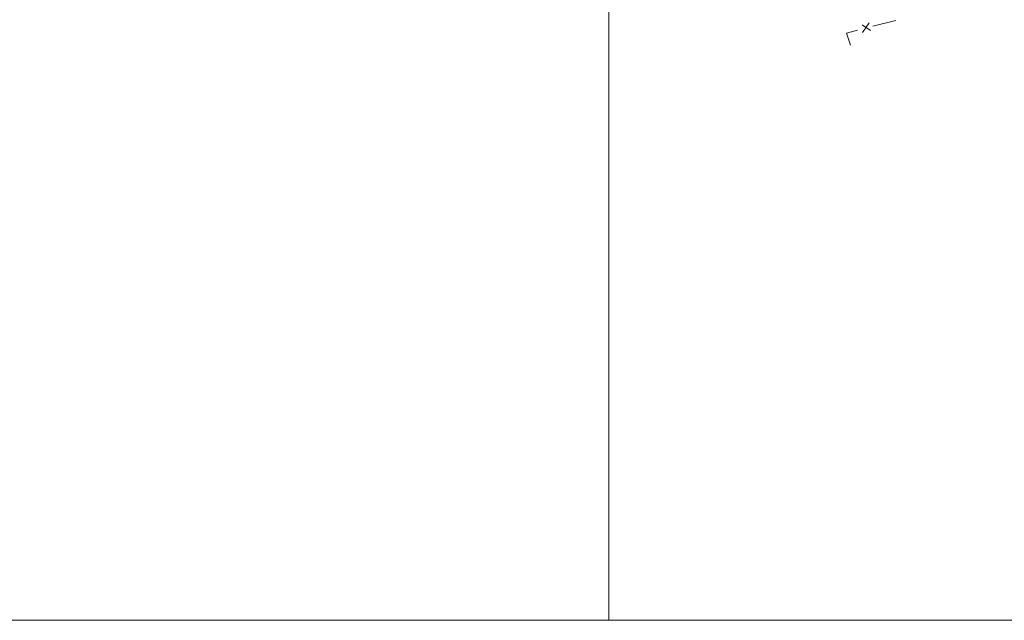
# Model space of a CAD drawing. Header units: feet. Extents: x 188458 to 190640, y 253500 to 255059.
# Tile 3 of 16: x 189254 to 189665, y 253500 to 253751. Entities that reach past the tile are written whole.
import ezdxf

# ---------------------------------------------------------------- set-up
doc = ezdxf.new("R2010")
doc.units = ezdxf.units.FT
doc.header["$MEASUREMENT"] = 0
doc.layers.add('E_MAP_GridLines', color=251, linetype='Continuous', lineweight=0)
doc.layers.add('E_MISCPROP_Railing', color=40, linetype='Continuous', lineweight=0)

msp = doc.modelspace()

# ---------------------------------------------------------------- linework, layer by layer
at = {"layer": 'E_MAP_GridLines', "color": 161, "linetype": 'Continuous', "lineweight": 0}
for p, q in [((189500, 253500), (189500, 255000)), ((188500, 253500), (190500, 253500))]:
    msp.add_line(p, q, dxfattribs=at)
at = {"layer": 'E_MISCPROP_Railing', "color": 40, "linetype": 'Continuous', "lineweight": 0}
for p, q in [((189609.19, 253746.1), (189605.71, 253748.46)), ((189608.54, 253749.26), (189605.77, 253745.22))]:
    msp.add_line(p, q, dxfattribs=at)
at = {"layer": 'E_MISCPROP_Railing', "color": 40, "linetype": 'Continuous', "lineweight": 0, "flags": 128}
for points in [[(189619.68, 253750.36), (189610.09, 253747.88)], [(189603.76, 253746.24), (189599.2, 253745.05), (189600.76, 253739.98)]]:
    msp.add_lwpolyline(points, dxfattribs=at)

doc.saveas('drawing.dxf')
